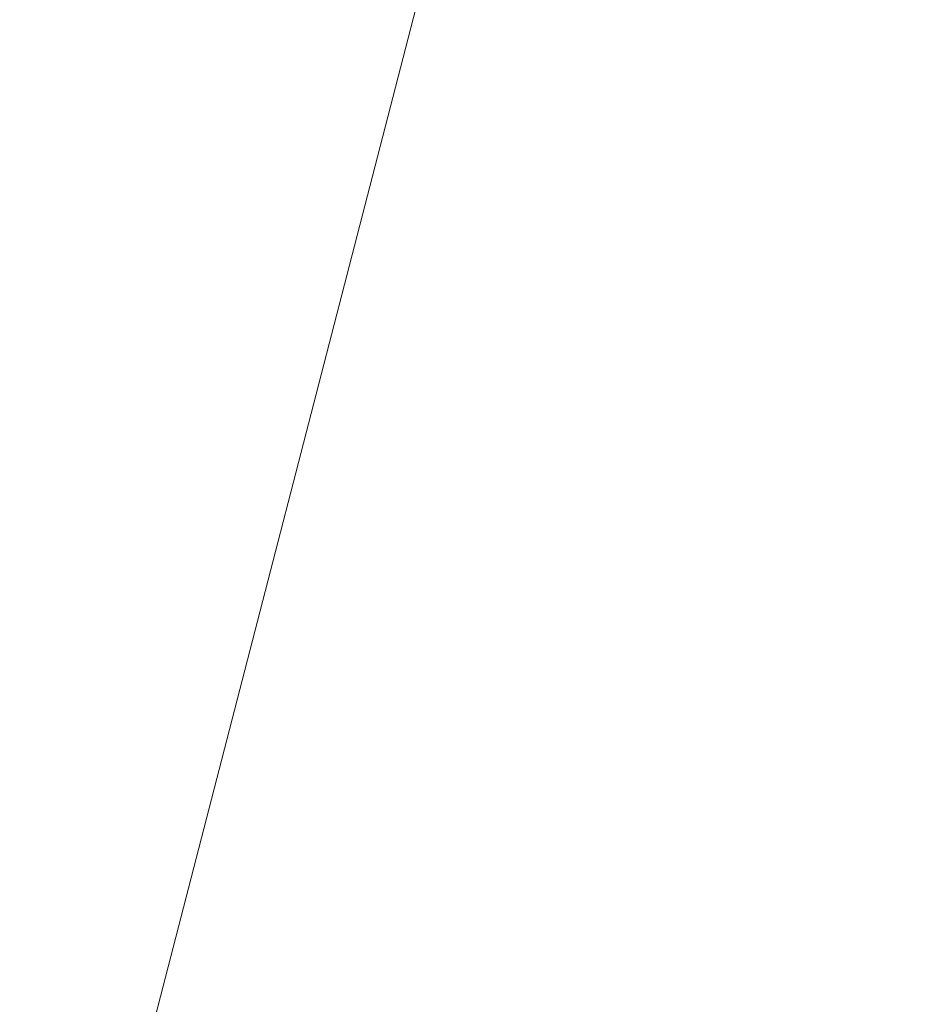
# Model space of a CAD drawing. Header units: millimetres. Extents: x -6861 to -4773, y 84 to 6892.
# Tile 76 of 108: x -6111.461 to -6111.295, y 6630.454 to 6630.638. Entities that reach past the tile are written whole.
import ezdxf

# ---------------------------------------------------------------- set-up
doc = ezdxf.new("R2010")
doc.units = ezdxf.units.MM
doc.layers.add('E-LITE-EQPM', color=7, linetype='Continuous', lineweight=20)

# ---------------------------------------------------------------- blocks, each defined once
blk = doc.blocks.new('01 PODIUM EMPOTRADO CON MARCO 1_glb - PODIUM EMPOTRADO CON MARCO 3_dwg_NS-2254 ÍßÁ_1_5Ð_$$_É_îAÔO-V2-Planta_PDF')
at = {"lineweight": 9}
blk.add_line((-4.33013, -2.5), (-2.00439, -6.5283), dxfattribs=at)
blk = doc.blocks.new('01 PODIUM EMPOTRADO CON MARCO 1_glb - 01 PODIUM EMPOTRADO CON MARCO 1-665813-Planta_PDF')
at = {"extrusion": (0, 0, -1), "zscale": -0.9999999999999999, "rotation": 164.4887155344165}
blk.add_blockref('01 PODIUM EMPOTRADO CON MARCO 1_glb - PODIUM EMPOTRADO CON MARCO 3_dwg_NS-2254 ÍßÁ_1_5Ð_$$_É_îAÔO-V2-Planta_PDF', (3232.68648, 6625.24121), dxfattribs=at)
blk = doc.blocks.new('01 PODIUM EMPOTRADO CON MARCO 1_glb - 01 PODIUM EMPOTRADO CON MARCO 1-V3-Planta_PDF')
at = {"extrusion": (0, 0, -1), "zscale": -0.9999999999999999, "rotation": 164.4887155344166}
blk.add_blockref('01 PODIUM EMPOTRADO CON MARCO 1_glb - PODIUM EMPOTRADO CON MARCO 3_dwg_NS-2254 ÍßÁ_1_5Ð_$$_É_îAÔO-V2-Planta_PDF', (3232.68648, 6625.24121), dxfattribs=at)

msp = doc.modelspace()

# ---------------------------------------------------------------- block references
at = {"layer": 'E-LITE-EQPM'}
for name in ['01 PODIUM EMPOTRADO CON MARCO 1_glb - 01 PODIUM EMPOTRADO CON MARCO 1-665813-Planta_PDF', '01 PODIUM EMPOTRADO CON MARCO 1_glb - 01 PODIUM EMPOTRADO CON MARCO 1-V3-Planta_PDF']:
    msp.add_blockref(name, (-2874.93154, 0), dxfattribs=at)

doc.saveas('drawing.dxf')
